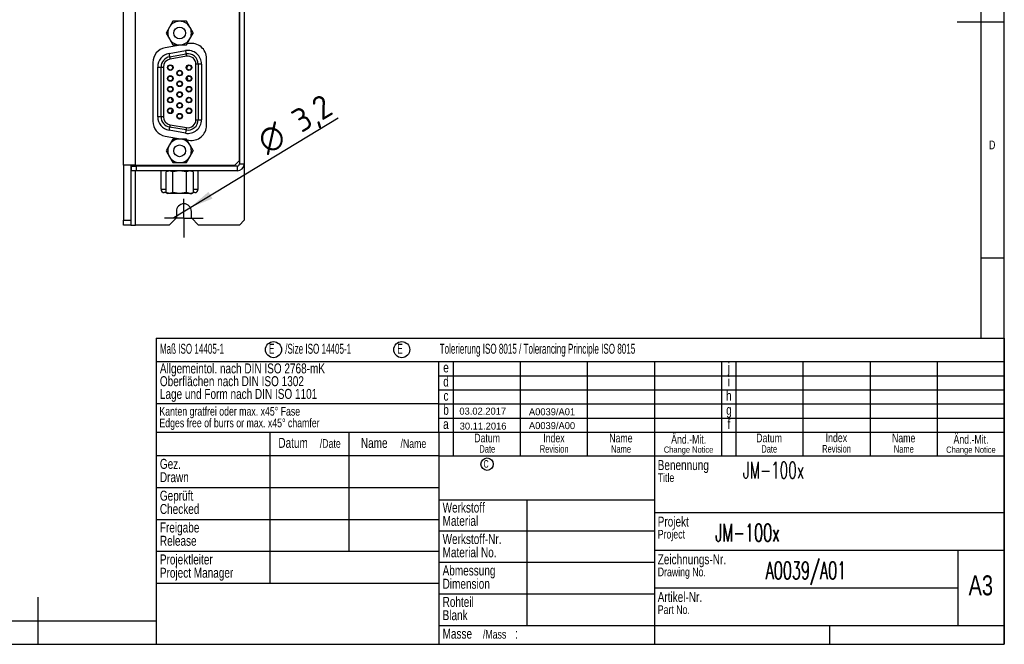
# Model space of a CAD drawing. Header units: millimetres. Extents: x 5 to 415, y 6 to 293.
# Tile 3 of 8: x 206 to 415, y 6 to 138. Entities that reach past the tile are written whole.
import ezdxf
from ezdxf.enums import TextEntityAlignment as Align

# ---------------------------------------------------------------- set-up
doc = ezdxf.new("R2010")
doc.units = ezdxf.units.MM
doc.layers.add('Default', color=7, linetype='Continuous')
doc.styles.add('SEACAD_Solid_Edge_ISO', font='seiso.ttf')
doc.styles.add('SEACAD_Solid_Edge_ISO1_Symbols', font='semeci1.ttf')
doc.styles.add('SEACAD_txt_shx', font='txt.shx', dxfattribs={"width": 0.605})
doc.dimstyles.new('DIN', dxfattribs={"dimtxt": 5, "dimasz": 5, "dimexe": 2.5, "dimexo": 0, "dimgap": 1.25, "dimtad": 1, "dimdec": 1, "dimtxsty": 'SEACAD_Solid_Edge_ISO', "dimblk1": '_SE_FILLED', "dimblk2": '_SE_FILLED', "dimsah": 1, "dimcen": 2.5, "dimadec": 0, "dimazin": 0, "dimtfac": 0.5, "dimtdec": 3, "dimtmove": 0, "dimatfit": 3, "dimfxl": 1, "dimarcsym": 0})

# ---------------------------------------------------------------- blocks, each defined once
blk = doc.blocks.new('Rahmen-A3')
at = {"color": 7, "linetype": 'Continuous'}
for p, q in [((410.05, 0), (410.05, 287)), ((405.05, 282), (405.05, 132)), ((410.05, 132), (400.05, 132)), ((405.05, 132), (405.05, 64.99)), ((405.05, 82), (410.05, 82)), ((205, 0), (205, 10)), ((5, 5), (230.04, 5)), ((0, 0), (410.05, 0))]:
    blk.add_line(p, q, dxfattribs=at)
at = {"insert": (406.8, 106.91), "char_height": 1.8521, "width": 1.7149, "attachment_point": 1, "style": 'SEACAD_txt_shx'}
blk.add_mtext('{\\fSETxt|b0||i0||c0|p34;\\C7;\\H1.852083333;\\W0.75;D}', dxfattribs=at)
blk = doc.blocks.new('SE41')
at = {"color": 7, "linetype": 'Continuous'}
for p, q in [((237.49, 115.38), (237.48, 115.35)), ((237.48, 115.35), (237.48, 115.34)), ((237.5, 115.48), (237.49, 115.42)), ((237.49, 115.42), (237.49, 115.38)), ((237.52, 115.55), (237.5, 115.48)), ((237.53, 115.64), (237.52, 115.55)), ((237.55, 115.73), (237.53, 115.64)), ((237.57, 115.83), (237.55, 115.73))]:
    blk.add_line(p, q, dxfattribs=at)
blk = doc.blocks.new('SE40')
blk.add_blockref('SE41', (0, 0))
blk = doc.blocks.new('SE43')
at = {"color": 7, "linetype": 'Continuous'}
for p, q in [((241.02, 114.93), (241, 114.86)), ((241.03, 115.02), (241.02, 114.93)), ((241.05, 115.11), (241.03, 115.02)), ((241.07, 115.22), (241.05, 115.11)), ((240.99, 114.76), (240.98, 114.73)), ((240.98, 114.73), (240.98, 114.72)), ((241, 114.86), (240.99, 114.8)), ((240.99, 114.8), (240.99, 114.76))]:
    blk.add_line(p, q, dxfattribs=at)
blk = doc.blocks.new('SE42')
blk.add_blockref('SE43', (0, 0))
blk = doc.blocks.new('SE45')
at = {"color": 7, "linetype": 'Continuous'}
for p, q in [((237.48, 130.24), (237.48, 130.23)), ((237.48, 130.23), (237.49, 130.21)), ((237.49, 130.21), (237.49, 130.16)), ((237.49, 130.16), (237.5, 130.1)), ((237.5, 130.1), (237.52, 130.03)), ((237.52, 130.03), (237.53, 129.95)), ((237.53, 129.95), (237.55, 129.85)), ((237.55, 129.85), (237.57, 129.75))]:
    blk.add_line(p, q, dxfattribs=at)
blk = doc.blocks.new('SE44')
blk.add_blockref('SE45', (0, 0))
blk = doc.blocks.new('SE47')
at = {"color": 7, "linetype": 'Continuous'}
for p, q in [((240.98, 130.86), (240.98, 130.85)), ((240.98, 130.85), (240.99, 130.82)), ((240.99, 130.82), (240.99, 130.78)), ((240.99, 130.78), (241, 130.72)), ((241, 130.72), (241.02, 130.65)), ((241.02, 130.65), (241.03, 130.56)), ((241.03, 130.56), (241.05, 130.47)), ((241.05, 130.47), (241.07, 130.37))]:
    blk.add_line(p, q, dxfattribs=at)
blk = doc.blocks.new('SE46')
blk.add_blockref('SE47', (0, 0))
blk = doc.blocks.new('SE49')
at = {"color": 7, "linetype": 'Continuous'}
for p, q in [((237.42, 115.04), (237.4, 114.92)), ((237.44, 115.14), (237.42, 115.04)), ((237.46, 115.23), (237.44, 115.14)), ((237.47, 115.29), (237.46, 115.23)), ((237.48, 115.33), (237.47, 115.29)), ((237.48, 115.34), (237.48, 115.33)), ((237.38, 114.79), (237.36, 114.65)), ((237.4, 114.92), (237.38, 114.79))]:
    blk.add_line(p, q, dxfattribs=at)
blk = doc.blocks.new('SE48')
blk.add_blockref('SE49', (0, 0))
blk = doc.blocks.new('SE51')
at = {"color": 7, "linetype": 'Continuous'}
for p, q in [((240.88, 114.17), (240.86, 114.03)), ((240.9, 114.3), (240.88, 114.17)), ((240.92, 114.42), (240.9, 114.3)), ((240.94, 114.52), (240.92, 114.42)), ((240.96, 114.61), (240.94, 114.52)), ((240.97, 114.67), (240.96, 114.61)), ((240.98, 114.71), (240.97, 114.67)), ((240.98, 114.72), (240.98, 114.71))]:
    blk.add_line(p, q, dxfattribs=at)
blk = doc.blocks.new('SE50')
blk.add_blockref('SE51', (0, 0))
blk = doc.blocks.new('SE53')
at = {"color": 7, "linetype": 'Continuous'}
for p, q in [((237.36, 130.93), (237.38, 130.8)), ((237.38, 130.8), (237.4, 130.67)), ((237.4, 130.67), (237.42, 130.55)), ((237.42, 130.55), (237.44, 130.44)), ((237.44, 130.44), (237.46, 130.36)), ((237.46, 130.36), (237.47, 130.29)), ((237.47, 130.29), (237.48, 130.25)), ((237.48, 130.25), (237.48, 130.24))]:
    blk.add_line(p, q, dxfattribs=at)
blk = doc.blocks.new('SE52')
blk.add_blockref('SE53', (0, 0))
blk = doc.blocks.new('SE55')
at = {"color": 7, "linetype": 'Continuous'}
for p, q in [((240.86, 131.55), (240.88, 131.41)), ((240.88, 131.41), (240.9, 131.28)), ((240.9, 131.28), (240.92, 131.16)), ((240.92, 131.16), (240.94, 131.06)), ((240.94, 131.06), (240.96, 130.97)), ((240.96, 130.97), (240.97, 130.91)), ((240.97, 130.91), (240.98, 130.87)), ((240.98, 130.87), (240.98, 130.86))]:
    blk.add_line(p, q, dxfattribs=at)
blk = doc.blocks.new('SE54')
blk.add_blockref('SE55', (0, 0))
blk = doc.blocks.new('SW_CENTERMARKSYMBOL_2')
at = {"color": 7, "linetype": 'Continuous'}
for p, q in [((4.1, 6.6), (4.1, 8.2)), ((4.1, 4.1), (4.1, 6.6)), ((1.6, 4.1), (0, 4.1)), ((4.1, 4.1), (1.6, 4.1)), ((4.1, 4.1), (4.1, 1.6)), ((4.1, 4.1), (6.6, 4.1)), ((6.6, 4.1), (8.2, 4.1)), ((4.1, 1.6), (4.1, 0))]:
    blk.add_line(p, q, dxfattribs=at)
blk = doc.blocks.new('SW_NOTE_0')
at = {"attachment_point": 1, "style": 'SEACAD_txt_shx'}
for s, insert, char_height, width in [('{\\fSETxt|b0||i0||c0|p34;\\C7;\\H2.116666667;\\W0.75;Masse}', (0, 0.26), 2.1167, 9.7994), ('{\\fSETxt|b0||i0||c0|p34;\\C7;\\H1.852083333;\\W0.75;/Mass}', (8.56, 0), 1.8521, 8.5745), ('{\\fSETxt|b0||i0||c0|p34;\\C7;\\H2.116666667;\\W0.75;:}', (15.37, 0.26), 2.1167, 0.6664)]:
    blk.add_mtext(s, dxfattribs=dict(at, insert=insert, char_height=char_height, width=width))
blk = doc.blocks.new('SW_NOTE_1')
at = {"color": 7, "linetype": 'Continuous'}
for centre in [(24.11, 1.7), (51.33, 1.7)]:
    blk.add_circle(centre, 1.7, dxfattribs=at)
at = {"attachment_point": 1, "style": 'SEACAD_txt_shx'}
for s, insert, char_height, width in [('{\\fSETxt|b0||i0||c0|p34;\\C7;\\H2.116666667;\\W0.605;Maß ISO 14405-1}', (0, 2.95), 2.1167, 27.0855), ('{\\fSETxt|b0||i0||c0|p34;\\C7;\\H2.116666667;\\W0.605;E}', (23.17, 2.95), 2.1167, 1.9599), ('{\\fSETxt|b0||i0||c0|p34;\\C7;\\H2.116666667;\\W0.605;/Size ISO 14405-1}', (26.6, 2.95), 2.1167, 29.7117), ('{\\fSETxt|b0||i0||c0|p34;\\C7;\\H2.116666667;\\W0.605;E}', (50.39, 2.95), 2.1167, 1.9599), ('{\\fSETxt|b0||i0||c0|p34;\\C7;\\H2.116666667;\\W0.605;Tolerierung ISO 8015 / Tolerancing Principle ISO 8015}', (59.38, 2.95), 2.11667, 92.467)]:
    blk.add_mtext(s, dxfattribs=dict(at, insert=insert, char_height=char_height, width=width))
blk = doc.blocks.new('SW_NOTE_2')
at = {"attachment_point": 1, "style": 'SEACAD_txt_shx'}
for s, insert, char_height, width in [('{\\fSETxt|b0||i0||c0|p34;\\C7;\\H2.116666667;\\W0.75;Artikel-Nr.}', (0, 2.81), 2.1167, 17.9917), ('{\\fSETxt|b0||i0||c0|p34;\\C7;\\H1.852083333;\\W0.75;Part No.}', (0.01, 0), 1.8521, 12.5873)]:
    blk.add_mtext(s, dxfattribs=dict(at, insert=insert, char_height=char_height, width=width))
blk = doc.blocks.new('SW_NOTE_3')
at = {"attachment_point": 1, "style": 'SEACAD_txt_shx'}
for s, insert, char_height, width in [('{\\fSETxt|b0||i0||c0|p34;\\C7;\\H2.116666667;\\W0.75;Zeichnungs-Nr.}', (0, 2.81), 2.1167, 24.8512), ('{\\fSETxt|b0||i0||c0|p34;\\C7;\\H1.852083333;\\W0.75;Drawing No.}', (0.01, 0), 1.8521, 16.6002)]:
    blk.add_mtext(s, dxfattribs=dict(at, insert=insert, char_height=char_height, width=width))
blk = doc.blocks.new('SW_NOTE_4')
at = {"attachment_point": 1, "style": 'SEACAD_txt_shx'}
for s, insert, char_height, width in [('{\\fSETxt|b0||i0||c0|p34;\\C7;\\H2.116666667;\\W0.75;Projekt}', (0, 2.81), 2.1167, 13.4056), ('{\\fSETxt|b0||i0||c0|p34;\\C7;\\H1.852083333;\\W0.75;Project}', (0.01, 0), 1.8521, 11.7299)]:
    blk.add_mtext(s, dxfattribs=dict(at, insert=insert, char_height=char_height, width=width))
blk = doc.blocks.new('SW_NOTE_5')
at = {"attachment_point": 1, "style": 'SEACAD_txt_shx'}
for s, insert, char_height, width in [('{\\fSETxt|b0||i0||c0|p34;\\C7;\\H2.116666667;\\W0.75;Benennung}', (0, 2.81), 2.1167, 17.6389), ('{\\fSETxt|b0||i0||c0|p34;\\C7;\\H1.852083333;\\W0.75;Title}', (0.01, 0), 1.8521, 6.5852)]:
    blk.add_mtext(s, dxfattribs=dict(at, insert=insert, char_height=char_height, width=width))
blk = doc.blocks.new('SW_NOTE_6')
at = {"char_height": 2.1167, "attachment_point": 1, "style": 'SEACAD_txt_shx'}
for s, insert, width in [('{\\fSETxt|b0||i0||c0|p34;\\C7;\\H2.116666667;\\W0.75;Rohteil}', (0, 2.82), 11.4457), ('{\\fSETxt|b0||i0||c0|p34;\\C7;\\H2.116666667;\\W0.75;Blank}', (0, 0), 8.8195)]:
    blk.add_mtext(s, dxfattribs=dict(at, insert=insert, width=width))
blk = doc.blocks.new('SW_NOTE_7')
at = {"char_height": 2.1167, "attachment_point": 1, "style": 'SEACAD_txt_shx'}
for s, insert, width in [('{\\fSETxt|b0||i0||c0|p34;\\C7;\\H2.116666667;\\W0.75;Abmessung}', (0, 2.82), 17.6389), ('{\\fSETxt|b0||i0||c0|p34;\\C7;\\H2.116666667;\\W0.75;Dimension}', (0, 0), 15.0519)]:
    blk.add_mtext(s, dxfattribs=dict(at, insert=insert, width=width))
blk = doc.blocks.new('SW_NOTE_8')
at = {"char_height": 2.1167, "attachment_point": 1, "style": 'SEACAD_txt_shx'}
for s, insert, width in [('{\\fSETxt|b0||i0||c0|p34;\\C7;\\H2.116666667;\\W0.75;Werkstoff-Nr.}', (0, 2.82), 24.8512), ('{\\fSETxt|b0||i0||c0|p34;\\C7;\\H2.116666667;\\W0.75;Material No.}', (0, 0), 19.9516)]:
    blk.add_mtext(s, dxfattribs=dict(at, insert=insert, width=width))
blk = doc.blocks.new('SW_NOTE_9')
at = {"char_height": 2.1167, "attachment_point": 1, "style": 'SEACAD_txt_shx'}
for s, insert, width in [('{\\fSETxt|b0||i0||c0|p34;\\C7;\\H2.116666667;\\W0.75;Werkstoff}', (0, 2.82), 18.3053), ('{\\fSETxt|b0||i0||c0|p34;\\C7;\\H2.116666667;\\W0.75;Material}', (0, 0), 13.4056)]:
    blk.add_mtext(s, dxfattribs=dict(at, insert=insert, width=width))
blk = doc.blocks.new('SW_NOTE_11')
at = {"color": 7, "linetype": 'Continuous'}
blk.add_circle((1.31, 1.31), 1.31, dxfattribs=at)
at = {"insert": (0.55, 2.16), "char_height": 1.5875, "width": 1.4699, "attachment_point": 1, "style": 'SEACAD_txt_shx'}
blk.add_mtext('{\\fSETxt|b0||i0||c0|p34;\\C7;\\H1.5875;\\W0.605;C}', dxfattribs=at)
blk = doc.blocks.new('SW_NOTE_12')
at = {"attachment_point": 2, "style": 'SEACAD_txt_shx'}
for s, insert, char_height, width in [('{\\fSETxt|b0||i0||c0|p34;\\C7;\\H1.852083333;\\W0.75;Änd.-Mit.}', (0.02, 2.45), 1.8521, 12.0386), ('{\\fSETxt|b0||i0||c0|p34;\\C7;\\H1.322916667;\\W0.75;Change Notice}', (0, 0), 1.3229, 15.1156)]:
    blk.add_mtext(s, dxfattribs=dict(at, insert=insert, char_height=char_height, width=width))
blk = doc.blocks.new('SW_NOTE_13')
at = {"attachment_point": 2, "style": 'SEACAD_txt_shx'}
for s, insert, char_height, width in [('{\\fSETxt|b0||i0||c0|p34;\\C7;\\H1.852083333;\\W0.75;Änd.-Mit.}', (0.02, 2.45), 1.8521, 12.0386), ('{\\fSETxt|b0||i0||c0|p34;\\C7;\\H1.322916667;\\W0.75;Change Notice}', (0, 0), 1.3229, 15.1156)]:
    blk.add_mtext(s, dxfattribs=dict(at, insert=insert, char_height=char_height, width=width))
blk = doc.blocks.new('SW_NOTE_14')
at = {"attachment_point": 2, "style": 'SEACAD_txt_shx'}
for s, insert, char_height, width in [('{\\fSETxt|b0||i0||c0|p34;\\C7;\\H1.852083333;\\W0.75;Name}', (0, 2.46), 1.8521, 6.8596), ('{\\fSETxt|b0||i0||c0|p34;\\C7;\\H1.5875;\\W0.75;Name}', (0.03, 0), 1.5875, 5.8796)]:
    blk.add_mtext(s, dxfattribs=dict(at, insert=insert, char_height=char_height, width=width))
blk = doc.blocks.new('SW_NOTE_15')
at = {"attachment_point": 2, "style": 'SEACAD_txt_shx'}
for s, insert, char_height, width in [('{\\fSETxt|b0||i0||c0|p34;\\C7;\\H1.852083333;\\W0.75;Name}', (0, 2.46), 1.8521, 6.8596), ('{\\fSETxt|b0||i0||c0|p34;\\C7;\\H1.5875;\\W0.75;Name}', (0.03, 0), 1.5875, 5.8796)]:
    blk.add_mtext(s, dxfattribs=dict(at, insert=insert, char_height=char_height, width=width))
blk = doc.blocks.new('SW_NOTE_16')
at = {"attachment_point": 2, "style": 'SEACAD_txt_shx'}
for s, insert, char_height, width in [('{\\fSETxt|b0||i0||c0|p34;\\C7;\\H1.852083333;\\W0.75;Index}', (0, 2.46), 1.8521, 7.9914), ('{\\fSETxt|b0||i0||c0|p34;\\C7;\\H1.5875;\\W0.75;Revision}', (0.04, 0), 1.5875, 9.819)]:
    blk.add_mtext(s, dxfattribs=dict(at, insert=insert, char_height=char_height, width=width))
blk = doc.blocks.new('SW_NOTE_17')
at = {"attachment_point": 2, "style": 'SEACAD_txt_shx'}
for s, insert, char_height, width in [('{\\fSETxt|b0||i0||c0|p34;\\C7;\\H1.852083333;\\W0.75;Datum}', (0, 2.46), 1.8521, 8.5745), ('{\\fSETxt|b0||i0||c0|p34;\\C7;\\H1.5875;\\W0.75;Date}', (0.03, 0), 1.5875, 5.8796)]:
    blk.add_mtext(s, dxfattribs=dict(at, insert=insert, char_height=char_height, width=width))
blk = doc.blocks.new('SW_NOTE_18')
at = {"attachment_point": 2, "style": 'SEACAD_txt_shx'}
for s, insert, char_height, width in [('{\\fSETxt|b0||i0||c0|p34;\\C7;\\H1.852083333;\\W0.75;Index}', (0, 2.46), 1.8521, 7.9914), ('{\\fSETxt|b0||i0||c0|p34;\\C7;\\H1.5875;\\W0.75;Revision}', (0.04, 0), 1.5875, 9.819)]:
    blk.add_mtext(s, dxfattribs=dict(at, insert=insert, char_height=char_height, width=width))
blk = doc.blocks.new('SW_NOTE_19')
at = {"attachment_point": 2, "style": 'SEACAD_txt_shx'}
for s, insert, char_height, width in [('{\\fSETxt|b0||i0||c0|p34;\\C7;\\H1.852083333;\\W0.75;Datum}', (0, 2.46), 1.8521, 8.5745), ('{\\fSETxt|b0||i0||c0|p34;\\C7;\\H1.5875;\\W0.75;Date}', (0.03, 0), 1.5875, 5.8796)]:
    blk.add_mtext(s, dxfattribs=dict(at, insert=insert, char_height=char_height, width=width))
blk = doc.blocks.new('SW_NOTE_20')
at = {"char_height": 2.1167, "attachment_point": 1, "style": 'SEACAD_txt_shx'}
for s, insert, width in [('{\\fSETxt|b0||i0||c0|p34;\\C7;\\H2.116666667;\\W0.75;Freigabe}', (0, 2.82), 14.3855), ('{\\fSETxt|b0||i0||c0|p34;\\C7;\\H2.116666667;\\W0.75;Release}', (0, 0), 12.7392)]:
    blk.add_mtext(s, dxfattribs=dict(at, insert=insert, width=width))
blk = doc.blocks.new('SW_NOTE_21')
at = {"char_height": 2.1167, "width": 13.7191, "attachment_point": 1, "style": 'SEACAD_txt_shx'}
for s, insert in [('{\\fSETxt|b0||i0||c0|p34;\\C7;\\H2.116666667;\\W0.75;Geprüft}', (0, 2.82)), ('{\\fSETxt|b0||i0||c0|p34;\\C7;\\H2.116666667;\\W0.75;Checked}', (0, 0))]:
    blk.add_mtext(s, dxfattribs=dict(at, insert=insert))
blk = doc.blocks.new('SW_NOTE_22')
at = {"char_height": 2.1167, "attachment_point": 1, "style": 'SEACAD_txt_shx'}
for s, insert, width in [('{\\fSETxt|b0||i0||c0|p34;\\C7;\\H2.116666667;\\W0.75;Gez.}', (0, 2.82), 6.546), ('{\\fSETxt|b0||i0||c0|p34;\\C7;\\H2.116666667;\\W0.75;Drawn}', (0, 0), 9.7994)]:
    blk.add_mtext(s, dxfattribs=dict(at, insert=insert, width=width))
blk = doc.blocks.new('SW_NOTE_23')
at = {"attachment_point": 2, "style": 'SEACAD_txt_shx'}
for s, insert, char_height, width in [('{\\fSETxt|b0||i0||c0|p34;\\C7;\\H2.116666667;\\W0.75;Name}', (0, 0.26), 2.1167, 7.8395), ('{\\fSETxt|b0||i0||c0|p34;\\C7;\\H1.852083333;\\W0.75;/Name}', (8.31, 0), 1.8521, 8.5745)]:
    blk.add_mtext(s, dxfattribs=dict(at, insert=insert, char_height=char_height, width=width))
blk = doc.blocks.new('SW_NOTE_24')
at = {"attachment_point": 2, "style": 'SEACAD_txt_shx'}
for s, insert, char_height, width in [('{\\fSETxt|b0||i0||c0|p34;\\C7;\\H2.116666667;\\W0.75;Datum}', (0, 0.26), 2.1167, 9.7994), ('{\\fSETxt|b0||i0||c0|p34;\\C7;\\H1.852083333;\\W0.75;/Date}', (7.89, 0), 1.8521, 8.5745)]:
    blk.add_mtext(s, dxfattribs=dict(at, insert=insert, char_height=char_height, width=width))
blk = doc.blocks.new('SW_NOTE_25')
at = {"char_height": 2.1167, "attachment_point": 1, "style": 'SEACAD_txt_shx'}
for s, insert, width in [('{\\fSETxt|b0||i0||c0|p34;\\C7;\\H2.116666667;\\W0.75;Projektleiter}', (0, 2.82), 22.8914), ('{\\fSETxt|b0||i0||c0|p34;\\C7;\\H2.116666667;\\W0.75;Project Manager}', (0, 0), 29.0846)]:
    blk.add_mtext(s, dxfattribs=dict(at, insert=insert, width=width))
blk = doc.blocks.new('SW_NOTE_26')
at = {"char_height": 1.8521, "attachment_point": 1, "style": 'SEACAD_txt_shx'}
for s, insert, width in [('{\\fSETxt|b0||i0||c0|p34;\\C7;\\H1.852083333;\\W0.75;Kanten gratfrei oder max. x45° Fase}', (0, 2.47), 57.1745), ('{\\fSETxt|b0||i0||c0|p34;\\C7;\\H1.852083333;\\W0.75;Edges free of burrs or max. x45° chamfer}', (0, 0), 66.8808)]:
    blk.add_mtext(s, dxfattribs=dict(at, insert=insert, width=width))
blk = doc.blocks.new('SW_NOTE_27')
at = {"char_height": 2.1167, "attachment_point": 1, "style": 'SEACAD_txt_shx'}
for s, insert, width in [('{\\fSETxt|b0||i0||c0|p34;\\C7;\\H2.116666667;\\W0.75;Allgemeintol. nach DIN ISO 2768-mK}', (0, 5.41), 59.7762), ('{\\fSETxt|b0||i0||c0|p34;\\C7;\\H2.116666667;\\W0.75;Oberflächen nach DIN ISO 1302}', (0, 2.7), 53.5438), ('{\\fSETxt|b0||i0||c0|p34;\\C7;\\H2.116666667;\\W0.75;Lage und Form nach DIN ISO 1101}', (0, 0), 57.1108)]:
    blk.add_mtext(s, dxfattribs=dict(at, insert=insert, width=width))
blk = doc.blocks.new('DMBLK6')
at = {"layer": 'Default', "linetype": 'Continuous'}
blk.add_hatch(color=7, dxfattribs=at).paths.add_polyline_path([(245.73, 101.57), (241.88, 98.27), (246.59, 100.15)])
at = {"layer": 'Default', "color": 7, "linetype": 'Continuous'}
blk.add_line((238.38, 96.15), (273.24, 117.26), dxfattribs=at)
for s, style, p in [('3,2', 'SEACAD_Solid_Edge_ISO', (262.87, 118.29)), ('O', 'SEACAD_Solid_Edge_ISO1_Symbols', (255.54, 113.85))]:
    blk.add_text(s, height=5, rotation=31.203, dxfattribs=dict(at, style=style)).set_placement(p, align=Align.TOP_LEFT)
blk = doc.blocks.new('_SE_FILLED')
at = {"color": 0}
blk.add_line((0, 0), (-1, 0), dxfattribs=at)
blk.add_solid([(0, 0), (-1, -0.1665), (-1, 0.1665), (0, 0)], dxfattribs=at)

msp = doc.modelspace()

# ---------------------------------------------------------------- linework, layer by layer
at = {"color": 7, "linetype": 'Continuous'}
for p, q in [((227.72, 107.24), (227.72, 223.84)), ((230.22, 107.24), (230.22, 223.84)), ((252.32, 223.54), (252.32, 107.54)), ((252.32, 108.24), (252.32, 222.84)), ((253.32, 223.54), (253.32, 107.54)), ((237.45, 136.54), (236.72, 135.29)), ((238.17, 137.79), (237.45, 136.54)), ((239.61, 137.79), (238.17, 137.79)), ((241.05, 137.79), (239.61, 137.79)), ((241.78, 136.54), (241.05, 137.79)), ((241.78, 136.54), (242.5, 135.29)), ((236.72, 135.29), (237.45, 134.04)), ((237.45, 134.04), (238.17, 132.79)), ((241.05, 132.79), (241.78, 134.04)), ((241.78, 134.04), (242.5, 135.29)), ((240.14, 132.79), (236.56, 132.16)), ((238.17, 132.79), (239.61, 132.79)), ((239.61, 132.79), (241.05, 132.79)), ((241.56, 133.04), (241.16, 132.97)), ((237.36, 130.93), (240.86, 131.55)), ((237.48, 130.24), (240.98, 130.86)), ((241.07, 130.37), (237.57, 129.75)), ((245.31, 115.69), (245.31, 129.89)), ((233.91, 129.01), (233.91, 116.57)), ((234.96, 117.51), (234.96, 128.07)), ((234.96, 128.07), (235.66, 128.07)), ((235.66, 117.51), (235.66, 128.07)), ((235.66, 128.07), (236.16, 128.07)), ((236.16, 128.07), (236.16, 117.51)), ((243.06, 116.89), (243.06, 128.69)), ((243.56, 128.69), (243.06, 128.69)), ((243.56, 128.69), (243.56, 116.89)), ((244.26, 128.69), (243.56, 128.69)), ((244.26, 128.69), (244.26, 116.89)), ((227.72, 123.2), (227.71, 123.2)), ((227.71, 120.8), (227.71, 123.2)), ((227.71, 118.4), (227.71, 120.8)), ((227.72, 120.8), (227.71, 120.8)), ((227.72, 118.4), (227.71, 118.4)), ((235.66, 117.51), (234.96, 117.51)), ((236.16, 117.51), (235.66, 117.51)), ((227.72, 116.85), (227.71, 116.85)), ((227.71, 116.72), (227.71, 116.85)), ((227.72, 116.72), (227.71, 116.72)), ((227.71, 114.32), (227.71, 116.72)), ((240.98, 114.72), (237.48, 115.34)), ((237.57, 115.83), (241.07, 115.22)), ((243.06, 116.89), (243.56, 116.89)), ((243.56, 116.89), (244.26, 116.89)), ((227.72, 114.32), (227.71, 114.32)), ((227.71, 111.92), (227.71, 114.32)), ((236.56, 113.42), (240.14, 112.79)), ((240.86, 114.03), (237.36, 114.65)), ((227.72, 111.92), (227.71, 111.92)), ((237.45, 111.54), (236.72, 110.29)), ((238.17, 112.79), (237.45, 111.54)), ((239.61, 112.79), (238.17, 112.79)), ((241.05, 112.79), (239.61, 112.79)), ((241.78, 111.54), (241.05, 112.79)), ((241.16, 112.61), (241.56, 112.54)), ((241.78, 111.54), (242.5, 110.29)), ((236.72, 110.29), (237.45, 109.04)), ((237.45, 109.04), (238.17, 107.79)), ((241.05, 107.79), (241.78, 109.04)), ((241.78, 109.04), (242.5, 110.29)), ((230.22, 107.24), (227.72, 107.24)), ((227.72, 107.24), (227.72, 95.54)), ((229.22, 107.24), (229.22, 95.54)), ((229.41, 106.04), (229.41, 107.04)), ((229.41, 107.04), (230.41, 107.04)), ((230.22, 107.24), (251.32, 107.24)), ((230.22, 107.04), (230.22, 107.24)), ((230.41, 107.04), (230.41, 106.04)), ((251.82, 107.04), (230.41, 107.04)), ((233.34, 107.11), (233.34, 107.24)), ((234.92, 107.11), (233.34, 107.11)), ((234.92, 107.11), (234.92, 107.24)), ((244.3, 107.11), (234.92, 107.11)), ((238.17, 107.79), (239.61, 107.79)), ((238.23, 107.11), (238.23, 107.04)), ((239.61, 107.79), (241.05, 107.79)), ((240.99, 107.04), (240.99, 107.11)), ((244.3, 107.11), (244.3, 107.24)), ((245.89, 107.11), (244.3, 107.11)), ((245.89, 107.11), (245.89, 107.24)), ((251.32, 107.24), (252.32, 108.24)), ((251.82, 107.04), (251.82, 106.04)), ((252.32, 107.54), (253.32, 107.54)), ((253.32, 107.54), (253.32, 95.54)), ((230.41, 106.04), (229.41, 106.04)), ((230.22, 94.54), (230.22, 106.04)), ((251.82, 106.04), (230.41, 106.04)), ((235.66, 102.12), (235.66, 106.04)), ((237.11, 106.04), (236.72, 105.82)), ((237.45, 106.04), (236.72, 105.82)), ((236.72, 101.47), (236.72, 105.82)), ((236.92, 105.93), (236.92, 106.04)), ((238.17, 105.82), (237.45, 106.04)), ((239.61, 106.04), (238.17, 105.82)), ((238.17, 101.47), (238.17, 105.82)), ((241.05, 105.82), (239.61, 106.04)), ((241.78, 106.04), (241.05, 105.82)), ((241.05, 101.47), (241.05, 105.82)), ((242.5, 105.82), (241.78, 106.04)), ((242.5, 105.82), (242.11, 106.04)), ((242.5, 105.82), (242.5, 101.47)), ((243.56, 102.12), (243.56, 106.04)), ((235.66, 102.12), (236.72, 102.12)), ((236.8, 101.42), (236.36, 101.42)), ((236.72, 101.47), (237.11, 101.24)), ((237.45, 101.24), (236.72, 101.47)), ((237.45, 101.24), (237.11, 101.24)), ((238.17, 101.47), (237.45, 101.24)), ((239.61, 101.24), (237.45, 101.24)), ((239.61, 101.24), (238.17, 101.47)), ((241.05, 101.47), (239.61, 101.24)), ((241.78, 101.24), (239.61, 101.24)), ((241.78, 101.24), (241.05, 101.47)), ((241.78, 101.24), (242.5, 101.47)), ((241.78, 101.24), (242.11, 101.24)), ((242.11, 101.24), (242.5, 101.47)), ((242.86, 101.42), (242.42, 101.42)), ((242.5, 102.12), (243.56, 102.12)), ((238.92, 97.44), (238.92, 96.04)), ((242.12, 96.04), (242.12, 97.44)), ((227.72, 95.54), (229.22, 95.54)), ((227.72, 94.54), (227.72, 95.54)), ((229.22, 94.54), (227.72, 94.54)), ((229.22, 95.54), (229.22, 94.54)), ((229.22, 94.54), (230.22, 94.54)), ((237.42, 94.54), (230.22, 94.54)), ((237.42, 94.54), (238.92, 96.04)), ((242.12, 96.04), (243.62, 94.54)), ((252.32, 94.54), (243.62, 94.54)), ((252.32, 94.54), (253.32, 95.54)), ((234.63, 70.56), (414.63, 70.56)), ((234.63, 70.56), (234.63, 5.56)), ((414.63, 70.56), (414.63, 5.56)), ((234.63, 65.56), (414.62, 65.56)), ((294.63, 50.56), (294.63, 65.56)), ((297.63, 65.56), (297.63, 45.56)), ((311.88, 65.56), (311.88, 45.56)), ((326.13, 65.56), (326.13, 45.56)), ((340.38, 65.56), (340.38, 45.56)), ((354.63, 65.56), (354.63, 45.56)), ((357.63, 65.56), (357.63, 45.56)), ((371.88, 65.56), (371.88, 45.56)), ((386.13, 65.56), (386.13, 45.56)), ((400.38, 65.56), (400.38, 45.56)), ((294.63, 62.56), (414.62, 62.56)), ((294.63, 59.56), (414.62, 59.56)), ((294.63, 56.56), (234.63, 56.56)), ((294.63, 56.56), (414.62, 56.56)), ((294.63, 53.56), (414.62, 53.56)), ((234.63, 50.56), (294.63, 50.56)), ((258.83, 18.51), (258.83, 50.56)), ((275.53, 50.56), (275.53, 25.31)), ((294.63, 50.56), (414.62, 50.56)), ((294.63, 50.56), (294.63, 5.56)), ((294.63, 45.56), (234.63, 45.56)), ((294.63, 45.56), (414.62, 45.56)), ((340.38, 45.56), (340.38, 5.56)), ((234.63, 38.81), (294.63, 38.81)), ((294.63, 36.25), (340.38, 36.25)), ((313.31, 36.25), (313.31, 9.56)), ((340.38, 33.56), (414.63, 33.56)), ((234.63, 32.06), (294.63, 32.06)), ((340.38, 29.58), (294.63, 29.58)), ((234.63, 25.31), (294.63, 25.31)), ((340.38, 25.56), (414.63, 25.56)), ((404.74, 25.56), (404.74, 9.56)), ((340.38, 22.9), (294.63, 22.9)), ((234.63, 18.51), (294.63, 18.51)), ((340.38, 17.56), (404.74, 17.56)), ((340.38, 16.23), (294.63, 16.23)), ((294.63, 9.56), (414.63, 9.56)), ((377.5, 9.56), (377.5, 5.56)), ((234.63, 5.56), (414.63, 5.56))]:
    msp.add_line(p, q, dxfattribs=at)
for centre, radius in [((239.61, 135.29), 1.25), ((237.63, 127.94), 0.6), ((237.63, 127.94), 0.5), ((241.59, 127.94), 0.6), ((241.59, 127.94), 0.5), ((237.63, 125.65), 0.6), ((237.63, 125.65), 0.5), ((239.61, 126.8), 0.6), ((239.61, 126.8), 0.5), ((241.59, 125.65), 0.6), ((241.59, 125.65), 0.5), ((237.63, 123.36), 0.6), ((237.63, 123.36), 0.5), ((239.61, 124.51), 0.6), ((239.61, 124.51), 0.5), ((241.59, 123.36), 0.6), ((241.59, 123.36), 0.5), ((237.63, 121.07), 0.6), ((237.63, 121.07), 0.5), ((239.61, 122.22), 0.6), ((239.61, 122.22), 0.5), ((241.59, 121.07), 0.6), ((241.59, 121.07), 0.5), ((237.63, 118.78), 0.6), ((237.63, 118.78), 0.5), ((239.61, 119.93), 0.6), ((239.61, 119.93), 0.5), ((241.59, 118.78), 0.6), ((241.59, 118.78), 0.5), ((239.61, 117.64), 0.6), ((239.61, 117.64), 0.5), ((239.61, 110.29), 1.25)]:
    msp.add_circle(centre, radius, dxfattribs=at)
for centre, radius, start, end in [((239.61, 135.29), 2.5, 150, 210), ((239.61, 135.29), 2.5, 90, 150), ((239.61, 135.29), 2.5, 30, 90), ((239.61, 135.29), 2.5, 330, 30), ((239.61, 135.29), 2.5, 210, 270), ((239.61, 135.29), 2.5, 270, 330), ((237.11, 129.01), 3.2, 100, 180), ((242.11, 129.89), 3.2, 0, 100), ((237.86, 128.07), 2.9, 100, 180), ((237.86, 128.07), 2.2, 100, 180), ((237.86, 128.07), 1.7, 100, 180), ((241.36, 128.69), 2.9, 0, 100), ((241.36, 128.69), 2.2, 0, 100), ((241.36, 128.69), 1.7, 0, 100), ((241.03, 128.29), 0.322, 280.8566, 16.2229), ((241.03, 125.52), 0.322, 313.8716, 73.693), ((238.19, 121.36), 0.322, 155.2349, 259.1164), ((237.86, 117.51), 2.9, 180, 260), ((237.86, 117.51), 2.2, 180, 260), ((237.86, 117.51), 1.7, 180, 260), ((238.19, 118.59), 0.322, 103.4302, 218.629), ((237.11, 116.57), 3.2, 180, 260), ((241.36, 116.89), 2.9, 260, 360), ((241.36, 116.89), 2.2, 260, 0), ((241.36, 116.89), 1.7, 260, 0), ((242.11, 115.69), 3.2, 260, 0), ((239.61, 110.29), 2.5, 150, 210), ((239.61, 110.29), 2.5, 90, 150), ((239.61, 110.29), 2.5, 30, 90), ((239.61, 110.29), 2.5, 330, 30), ((239.61, 110.29), 2.5, 210, 270), ((239.61, 110.29), 2.5, 270, 330), ((234.96, 106.41), 0.7, 64.8538, 90), ((236.75, 107.02), 0.101, 13.2825, 62.5254), ((241.6, 107.02), 0.101, 13.2795, 62.528), ((244.26, 106.41), 0.7, 90, 115.1462), ((251.82, 107.54), 0.5, 270, 0), ((251.82, 107.54), 1.5, 270, 0), ((236.36, 102.12), 0.7, 180, 270), ((242.86, 102.12), 0.7, 270, 0), ((240.52, 97.44), 1.6, 0, 180)]:
    msp.add_arc(centre, radius, start, end, dxfattribs=at)

# ---------------------------------------------------------------- block references
at = {"color": 7}
for name, p in [('Rahmen-A3', (4.58, 5.56)), ('SW_CENTERMARKSYMBOL_2', (236.42, 91.89)), ('SW_NOTE_1', (235.42, 66.39)), ('SW_NOTE_27', (235.42, 59.76)), ('SW_NOTE_26', (235.32, 53.47)), ('SW_NOTE_19', (304.87, 47.81)), ('SW_NOTE_18', (319.05, 47.81)), ('SW_NOTE_15', (333.26, 47.8)), ('SW_NOTE_13', (347.62, 47.54)), ('SW_NOTE_17', (364.71, 47.82)), ('SW_NOTE_16', (378.99, 47.85)), ('SW_NOTE_14', (393.27, 47.8)), ('SW_NOTE_12', (407.54, 47.53)), ('SW_NOTE_24', (263.69, 49.11)), ('SW_NOTE_23', (280.91, 49.09)), ('SW_NOTE_22', (235.42, 42.09)), ('SW_NOTE_11', (303.55, 42.48)), ('SW_NOTE_5', (341.07, 41.85)), ('SW_NOTE_21', (235.42, 35.34)), ('SW_NOTE_9', (295.42, 32.82)), ('SW_NOTE_20', (235.42, 28.59)), ('SW_NOTE_4', (341.07, 29.85)), ('SW_NOTE_8', (295.42, 26.14)), ('SW_NOTE_25', (235.42, 21.81)), ('SW_NOTE_3', (341.07, 21.85)), ('SW_NOTE_7', (295.42, 19.47)), ('SW_NOTE_2', (341.07, 13.85)), ('SW_NOTE_6', (295.42, 12.8)), ('SW_NOTE_0', (295.42, 8.61))]:
    msp.add_blockref(name, p, dxfattribs=at)
for name in ['SE52', 'SE44', 'SE54', 'SE46', 'SE48', 'SE40', 'SE42', 'SE50']:
    msp.add_blockref(name, (0, 0))

# ---------------------------------------------------------------- texts
at = {"attachment_point": 2, "style": 'SEACAD_txt_shx'}
for s, insert, char_height, width in [('{\\fSETxt|b0||i0||c0|p34;\\C7;\\H2.116666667;\\W0.75;e}', (296.14, 65.38), 2.1167, 1.9599), ('{\\fSETxt|b0||i0||c0|p34;\\C7;\\H2.116666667;\\W0.75;j}', (356.17, 65.34), 2.1167, 1.6463), ('{\\fSETxt|b0||i0||c0|p34;\\C7;\\H2.116666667;\\W0.75;d}', (296.15, 62.38), 2.1167, 1.9599), ('{\\fSETxt|b0||i0||c0|p34;\\C7;\\H2.116666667;\\W0.75;i}', (356.17, 62.41), 2.1167, 0.6664), ('{\\fSETxt|b0||i0||c0|p34;\\C7;\\H2.116666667;\\W0.75;c}', (296.14, 59.38), 2.1167, 1.9599), ('{\\fSETxt|b0||i0||c0|p34;\\C7;\\H2.116666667;\\W0.75;h}', (356.17, 59.37), 2.1167, 1.9599), ('{\\fSETxt|b0||i0||c0|p34;\\C7;\\H2.116666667;\\W0.75;b}', (296.15, 56.38), 2.1167, 1.9599), ('{\\fSETxt|b0||i0||c0|p34;\\C7;\\H2.116666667;\\W0.75;g}', (356.19, 56.38), 2.1167, 1.9599), ('{\\fSETxt|b0||i0||c0|p34;\\C7;\\H2.116666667;\\W0.75;a}', (296.12, 53.38), 2.1167, 1.9599), ('{\\fSETxt|b0||i0||c0|p34;\\C7;\\H2.116666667;\\W0.75;f}', (356.16, 53.38), 2.1167, 1.9599), ('{\\fSETxt|b0||i0||c0|p34;\\C7;\\H4.233333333;\\W0.75;A3}', (409.64, 20.19), 4.2333, 7.8395)]:
    msp.add_mtext(s, dxfattribs=dict(at, insert=insert, char_height=char_height, width=width))
at = {"style": 'SEACAD_txt_shx', "width": 0.605}
for tag, text, height, p in [('JM-100x', 'JM-100x', 3.5, (359.14, 39.72)), ('JM-100x', 'JM-100x', 3.704, (353.26, 26.28)), ('A0039/A01', 'A0039/A01', 3.704, (363.98, 18.28))]:
    msp.add_attdef(tag, text=text, height=height, dxfattribs=at).set_placement(p, align=Align.BOTTOM_LEFT)
at = {"layer": 'Default', "char_height": 1.4816, "attachment_point": 1}
for s, insert, width in [('{\\fSETxt|b0||i0||c0|p34;\\C7;\\H1.4816;\\W1.;03.02.2017}', (298.98, 55.78), 11.861), ('{\\fSETxt|b0||i0||c0|p34;\\C7;\\H1.4816;\\W1.;A0039/A01}', (313.74, 55.65), 12.3439), ('{\\fSETxt|b0||i0||c0|p34;\\C7;\\H1.4816;\\W1.;30.11.2016}', (299.05, 52.61), 11.0763), ('{\\fSETxt|b0||i0||c0|p34;\\C7;\\H1.4816;\\W1.;A0039/A00}', (313.74, 52.71), 12.6156)]:
    msp.add_mtext(s, dxfattribs=dict(at, insert=insert, width=width))

# ---------------------------------------------------------------- dimensions: what is measured, and where the dimension line sits
at = {"layer": 'Default', "color": 7, "linetype": 'Continuous'}
dim = msp.add_diameter_dim_2p(p1=(239.15, 96.61), p2=(241.88, 98.27), text='\\A1;<>', dimstyle='DIN', override={"dimtmove": 1, "dimtolj": 1}, dxfattribs=at)
dim.commit()
dim.dimension.update_dxf_attribs({"geometry": 'DMBLK6', "text_midpoint": (257.28, 107.59), "dimtype": 163})

doc.saveas('drawing.dxf')
